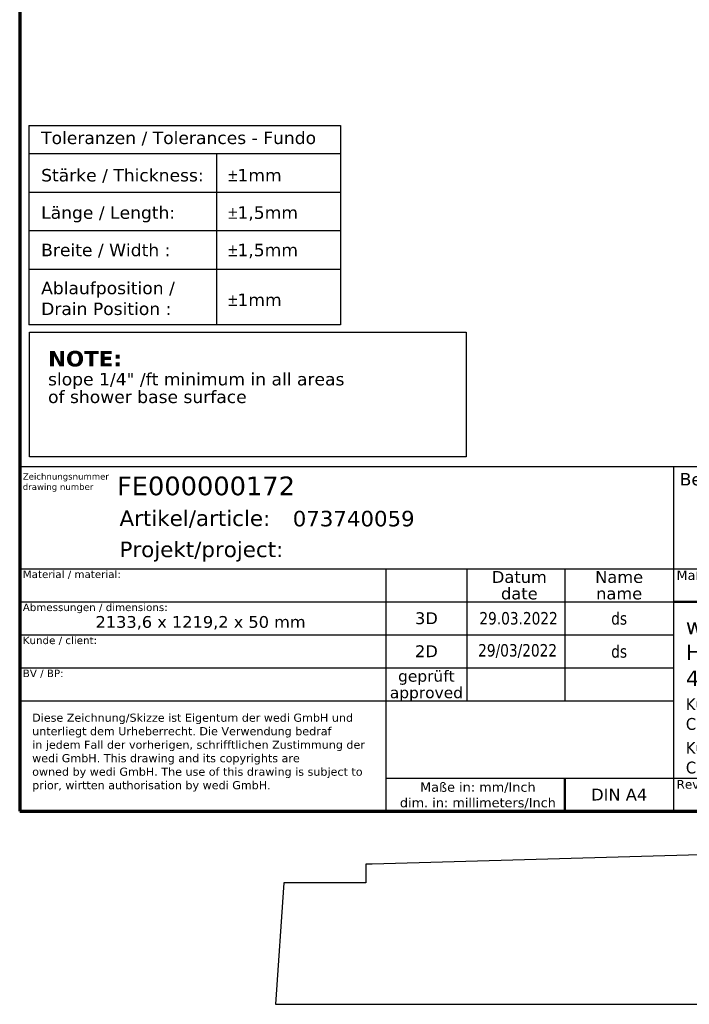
# Model space of a CAD drawing. Header units: millimetres. Extents: x -21336 to 21336, y -500 to 5820.
# Tile 2 of 26: x 400 to 2547, y -500 to 2660. Entities that reach past the tile are written whole.
import ezdxf
from ezdxf.enums import TextEntityAlignment as Align

# ---------------------------------------------------------------- set-up
doc = ezdxf.new("R2010")
doc.units = ezdxf.units.MM
doc.header["$LTSCALE"] = 20
for name, color, linetype, lineweight in [('AM_BOR', 7, 'Continuous', 25), ('Rahmen (ISO)', 7, 'Continuous', 70), ('Skizziergeometrie (ISO)', 7, 'Continuous', 25), ('Symbol (ISO)', 7, 'Continuous', 25), ('Titel (ISO)', 7, 'Continuous', 50)]:
    doc.layers.add(name, color=color, linetype=linetype, lineweight=lineweight)
doc.styles.add('Notiztext 3.5', font='verdana.ttf')
doc.styles.add('Pfeiltext', font='verdana.ttf')
doc.styles.get("Standard").update_dxf_attribs({"font": 'verdana.ttf'})
doc.styles.add('Textstil119', font='verdana.ttf')
doc.styles.add('Textstil121', font='verdana.ttf')
doc.styles.add('Textstil47', font='verdana.ttf')
doc.styles.add('Textstil48', font='verdana.ttf')
doc.styles.add('Textstil61', font='verdana.ttf')
doc.styles.add('Textstil64', font='verdana.ttf', dxfattribs={"width": 0.8})
doc.styles.add('Textstil65', font='verdana.ttf')
doc.styles.add('Textstil75', font='verdana.ttf')
doc.styles.add('Textstil82', font='verdana.ttf')

# ---------------------------------------------------------------- blocks, each defined once
blk = doc.blocks.new('Ränder Kopie von wedi_Zeichnungsrahmen')
at = {"layer": 'Rahmen (ISO)'}
for p, q in [((20, 291), (20, 6)), ((20, 6), (204, 6))]:
    blk.add_line(p, q, dxfattribs=at)
blk = doc.blocks.new('Schriftfelder wedi Standard - Inch_Zoll ohne Toleranz')
at = {"layer": 'AM_BOR', "color": 7}
for p, q in [((-4.84, 54), (-188.84, 54)), ((-188.84, 54), (-188.84, -1.25)), ((-84.04, 54), (-84.04, -1.25)), ((-188.84, 37.65), (-4.84, 37.65)), ((-130.14, 37.65), (-130.14, 18.45)), ((-117.14, 37.65), (-117.14, 16.45)), ((-101.44, 37.65), (-101.44, 16.45)), ((-188.84, 32.35), (-130.14, 32.35)), ((-188.84, 27.05), (-130.14, 27.05)), ((-188.84, 21.75), (-130.14, 21.75)), ((-130.14, 18.45), (-130.14, -1.25)), ((-188.84, 16.45), (-130.14, 16.45)), ((-130.14, 4.05), (-4.84, 4.05)), ((-188.84, -1.25), (-4.84, -1.25))]:
    blk.add_line(p, q, dxfattribs=at)
at = {"layer": 'AM_BOR'}
for p, q in [((-130.14, 32.35), (-84.04, 32.35)), ((-130.14, 27.05), (-84.04, 27.05)), ((-130.14, 21.75), (-84.04, 21.75)), ((-130.14, 16.45), (-84.04, 16.45))]:
    blk.add_line(p, q, dxfattribs=at)
at = {"layer": 'Titel (ISO)'}
for p, q in [((-84.04, 32.35), (-4.84, 32.35)), ((-101.44, 4.05), (-101.44, -1.25))]:
    blk.add_line(p, q, dxfattribs=at)
at = {"layer": 'AM_BOR', "color": 7, "style": 'Textstil48'}
blk.add_text('Benennung / designation', height=2, dxfattribs=at).set_placement((-83.04, 51))
at = {"layer": 'AM_BOR', "color": 7}
for s, p in [('Artikel/article:', (-172.84, 44.5)), ('Projekt/project:', (-172.84, 39.5))]:
    blk.add_text(s, height=2.5, dxfattribs=at).set_placement(p)
for s, height, style, p in [('Datum', 1.9, 'Textstil61', (-108.74, 36.32)), ('Name', 1.9, 'Textstil61', (-92.74, 36.32)), ('date', 1.9, 'Textstil61', (-108.74, 33.67)), ('name', 1.9, 'Textstil61', (-92.74, 33.67)), ('3D', 1.9, 'Textstil61', (-123.64, 29.7)), ('2D', 1.9, 'Textstil61', (-123.64, 24.4)), ('geprüft', 1.8, 'Textstil65', (-123.64, 20.42)), ('approved', 1.8, 'Textstil65', (-123.64, 17.77)), ('DIN A4', 1.9, 'Textstil61', (-92.74, 1.4))]:
    blk.add_text(s, height=height, dxfattribs=dict(at, style=style)).set_placement(p, align=Align.MIDDLE_CENTER)
at = {"layer": 'AM_BOR', "color": 7, "insert": (-115.39, 1.26), "char_height": 1.5, "width": 25.8686, "attachment_point": 5}
blk.add_mtext('\\fVerdana|b0|i0;\\H1.5000;Maße in: mm/Inch\\P\\fVerdana|b0|i0;\\H1.5000;dim. in: millimeters/Inch', dxfattribs=at)
at = {"layer": 'AM_BOR', "color": 7}
for tag, p, height, style in [('Zeichnungsnummer_001', (-173.24, 49.43), 3, 'Textstil75'), ('Artikelnummer_001', (-145.06, 44.44), 2.49, 'Textstil82')]:
    blk.add_attdef(tag, p, '', height=height, dxfattribs=dict(at, style=style))
blk.add_attdef('TITEL_001', (-74.65, 45.9), '', height=2.5, dxfattribs=at)
at = {"layer": 'AM_BOR', "color": 7, "style": 'Textstil82'}
blk.add_attdef('PROJEKT', text='', height=2.49, dxfattribs=at).set_placement((-144.84, 41.98), align=Align.TOP_LEFT)
at = {"layer": 'AM_BOR', "color": 7, "style": 'Textstil64', "width": 0.8}
for tag, p in [('ERSTELLUNGSDATUM_001', (-115.15, 28.7)), ('KONSTRUKTEUR_001', (-94.01, 28.67)), ('ERSTELLUNGSDATUM_001', (-115.35, 23.55)), ('KONSTRUKTEUR_001', (-94.01, 23.37))]:
    blk.add_attdef(tag, p, '', height=2, dxfattribs=at)
for tag, p in [('KONTROLLDATUM', (-108.74, 19.1)), ('KONTROLLIERT_VON', (-92.74, 19.1))]:
    blk.add_attdef(tag, text='', height=2, dxfattribs=at).set_placement(p, align=Align.MIDDLE_CENTER)
at = {"layer": 'Titel (ISO)', "color": 179, "true_color": 0x262659, "insert": (-188.34, 52.95), "char_height": 1, "attachment_point": 1, "line_spacing_factor": 0.999579, "style": 'Pfeiltext'}
blk.add_mtext('\\fVerdana|b0|i0;\\H1.0000;Zeichnungsnummer\\Pdrawing number', dxfattribs=at)
at = {"layer": 'Titel (ISO)', "style": 'Notiztext 3.5'}
for s, insert, char_height, attachment_point in [('\\fVerdana|b0|i0;\\H1.2000;Material / material:', (-188.34, 37.35), 1.2, 1), ('\\fVerdana|b0|i0;\\H1.5000;Maßstab/scale:', (-83.54, 37.35), 1.5, 1), ('\\fVerdana|b0|i0;\\H1.2000;Abmessungen / dimensions:', (-188.34, 32.05), 1.2, 1), ('\\fVerdana|b0|i0;\\H1.8900;2133,6 x 1219,2 x 50 mm', (-159.84, 30.05), 1.89, 2), ('\\fVerdana|b0|i0;\\H1.2000;Kunde / client:', (-188.34, 26.75), 1.2, 1), ('\\fVerdana|b0|i0;\\H1.2000;BV / BP:', (-188.34, 21.45), 1.2, 1), ('\\fVerdana|b0|i0;\\H1.4000;Revision:', (-83.54, 3.75), 1.4, 1)]:
    blk.add_mtext(s, dxfattribs=dict(at, insert=insert, char_height=char_height, attachment_point=attachment_point))
at = {"layer": 'Titel (ISO)', "color": 179, "true_color": 0x262659, "line_spacing_factor": 0.999579, "style": 'Pfeiltext'}
for s, insert, char_height, width, attachment_point in [('\\fVerdana|b0|i0;\\H2.5000;wedi GmbH\\P\\fVerdana|b0|i0;\\H2.5000;Hollefeldstrasse 42\\P\\fVerdana|b0|i0;\\H2.5000;48282 Emsdetten', (-82.04, 24.2), 2.5, 33.3063, 4), ('\\fVerdana|b0|i0;\\W0.90;\\H1.9000;Kundendienst Handel & Industrie\\P\\fVerdana|b0|i0;\\W0.90;\\H1.9000;Customer Service Trade & Industy', (-82.04, 14.05), 1.9, 97.2876, 4), ('\\fVerdana|b0|i0;\\H1.3000;Diese Zeichnung/Skizze ist Eigentum der wedi GmbH und unterliegt dem Urheberrecht. Die Verwendung bedraf \\P\\fVerdana|b0|i0;\\H1.3000;in jedem Fall der vorherigen, schrifftlichen Zustimmung der wedi GmbH. This drawing and its copyrights are \\P\\fVerdana|b0|i0;\\H1.3000;owned by wedi GmbH. The use of this drawing is subject to prior, wirtten authorisation by wedi GmbH.', (-186.84, 14.39), 1.3, 54.3294, 1), ('\\fVerdana|b0|i0;\\W0.90;\\H1.9000;Kundendienst Spa & Wellness\\P\\fVerdana|b0|i0;\\W0.90;\\H1.9000;Customer Service Spa & Wellness', (-82.04, 7.05), 1.9, 97.2876, 4)]:
    blk.add_mtext(s, dxfattribs=dict(at, insert=insert, char_height=char_height, width=width, attachment_point=attachment_point))
at = {"layer": 'Titel (ISO)', "color": 7, "style": 'Pfeiltext'}
blk.add_attdef('BESCHREIBUNG_001', (-70.66, 40.38), '', height=2, dxfattribs=at)
at = {"layer": 'Titel (ISO)'}
for tag, p, height, style in [('Anfänglicher_Ansichtsmaßstab_001', (-64.5, 33.79), 2.5, 'Textstil47'), ('REVISIONSNUMMER_001', (-74.88, -0.54), 1.79, 'Textstil121'), ('STATUS_001', (-52.63, -0.63), 1.79, 'Textstil121')]:
    blk.add_attdef(tag, p, '', height=height, dxfattribs=dict(at, style=style))
at = {"layer": 'Titel (ISO)', "style": 'Textstil47'}
blk.add_attdef('<MASSE3;>', text='', height=2.5, dxfattribs=at).set_placement((-26.84, 36.35), align=Align.TOP_LEFT)
at = {"layer": 'Titel (ISO)', "style": 'Textstil119'}
for tag, p in [('MATERIAL', (-159.84, 35.35)), ('FIRMA', (-159.84, 24.75)), ('Bauvorhaben', (-159.84, 19.45))]:
    blk.add_attdef(tag, text='', height=1.89, dxfattribs=at).set_placement(p, align=Align.TOP_CENTER)
blk = doc.blocks.new('Gefälle_Hinweis_USA')
at = {"layer": 'Skizziergeometrie (ISO)'}
for p, q in [((-35, 10), (35, 10)), ((-35, -10), (-35, 10)), ((35, 10), (35, -10)), ((35, -10), (-35, -10))]:
    blk.add_line(p, q, dxfattribs=at)
at = {"layer": 'Symbol (ISO)', "color": 179, "true_color": 0x262659, "insert": (-32, 7), "char_height": 2, "attachment_point": 1, "line_spacing_factor": 0.849368, "style": 'Pfeiltext'}
blk.add_mtext('{\\fVerdana|b1|i0|c0|p34;\\H1.25x;NOTE:\\P\\fVerdana|b0|i0|c0|p34;\\H0.8x;slope 1/4" /ft minimum in all areas\\H1.31978x; \\H0.7577x;\\Pof shower base surface\\H1.16945x; \\H0.8551x;\\P \\H1.13765x; }', dxfattribs=at)
blk = doc.blocks.new('Kundentoleranzen Fundo')
at = {"layer": 'Skizziergeometrie (ISO)'}
for p, q in [((-25, 16), (25, 16)), ((-25, 16), (-25, -16)), ((25, 16), (25, -16)), ((-25, 11.5), (25, 11.5)), ((5.1, 11.5), (5.1, -16)), ((-25, 5.3), (25, 5.3)), ((-25, -0.9), (25, -0.9)), ((-25, -7.1), (25, -7.1)), ((25, -16), (-25, -16))]:
    blk.add_line(p, q, dxfattribs=at)
at = {"layer": 'Symbol (ISO)', "color": 7, "char_height": 2, "attachment_point": 1, "style": 'Pfeiltext'}
for s, insert in [('\\fVerdana|b0|i0;Toleranzen / Tolerances - Fundo', (-23, 15)), ('\\fVerdana|b0|i0;Stärke / Thickness:', (-23, 9)), ('\\fAIGDT|b0|i0;\\H2.0000;`\\fVerdana|b0|i0;\\H2.0000;1mm', (7, 9)), ('\\fVerdana|b0|i0;Länge / Length:', (-23, 3)), ('\\fAIGDT|b0|i0;\\H2.0000;`\\fVerdana|b0|i0;\\H2.0000;1,5mm', (7, 3)), ('\\fVerdana|b0|i0;Breite / Width :', (-23, -3)), ('\\fAIGDT|b0|i0;\\H2.0000;`\\fVerdana|b0|i0;\\H2.0000;1,5mm', (7, -3)), ('\\fAIGDT|b0|i0;\\H2.0000;`\\fVerdana|b0|i0;\\H2.0000;1mm', (7, -11))]:
    blk.add_mtext(s, dxfattribs=dict(at, insert=insert))
at = {"layer": 'Symbol (ISO)', "color": 7, "insert": (-23, -9.1), "char_height": 2, "attachment_point": 1, "line_spacing_factor": 0.999579, "style": 'Pfeiltext'}
blk.add_mtext('\\fVerdana|b0|i0;Ablaufposition / \\P\\fVerdana|b0|i0;Drain Position :', dxfattribs=at)

msp = doc.modelspace()

# ---------------------------------------------------------------- linework, layer by layer
for p, q in [((21081.65, 500), (1529.65, -50)), ((1510, -50), (1510, -110)), ((1529.65, -50), (1510, -50)), ((1247.27, -110), (1220, -500)), ((1510, -110), (1247.27, -110)), ((1220, -500), (21336, -500))]:
    msp.add_line(p, q)

# ---------------------------------------------------------------- block references
at = {"xscale": 20, "yscale": 20, "zscale": 20}
for name, p in [('Ränder Kopie von wedi_Zeichnungsrahmen', (0, 0)), ('Kundentoleranzen Fundo', (928.73, 2000.92)), ('Gefälle_Hinweis_USA', (1130.92, 1457.11))]:
    msp.add_blockref(name, p, dxfattribs=at)
ref = msp.add_blockref('Schriftfelder wedi Standard - Inch_Zoll ohne Toleranz', (4176.71, 145.09), dxfattribs=dict(xscale=20, yscale=20, zscale=20))
ref.add_attrib('KONSTRUKTEUR_001', 'ds', (2296.57, 612.52), dxfattribs={"layer": 'AM_BOR', "color": 7, "height": 40, "style": 'Textstil64', "width": 0.8})
ref.add_attrib('ERSTELLUNGSDATUM_001', '29.03.2022', (1873.76, 719), dxfattribs={"layer": 'AM_BOR', "color": 7, "height": 40, "style": 'Textstil64', "width": 0.8})
ref.add_attrib('KONSTRUKTEUR_001', 'ds', (2296.57, 718.52), dxfattribs={"layer": 'AM_BOR', "color": 7, "height": 40, "style": 'Textstil64', "width": 0.8})
ref.add_attrib('ERSTELLUNGSDATUM_001', '29/03/2022', (1869.79, 616.18), dxfattribs={"layer": 'AM_BOR', "color": 7, "height": 40, "style": 'Textstil64', "width": 0.8})
ref.add_attrib('Zeichnungsnummer_001', 'FE000000172', (711.94, 1133.75), dxfattribs={"layer": 'AM_BOR', "color": 7, "height": 60, "style": 'Textstil75'})
ref.add_attrib('Artikelnummer_001', '073740059', (1275.42, 1033.96), dxfattribs={"layer": 'AM_BOR', "color": 7, "height": 49.746, "style": 'Textstil82'})

doc.saveas('drawing.dxf')
